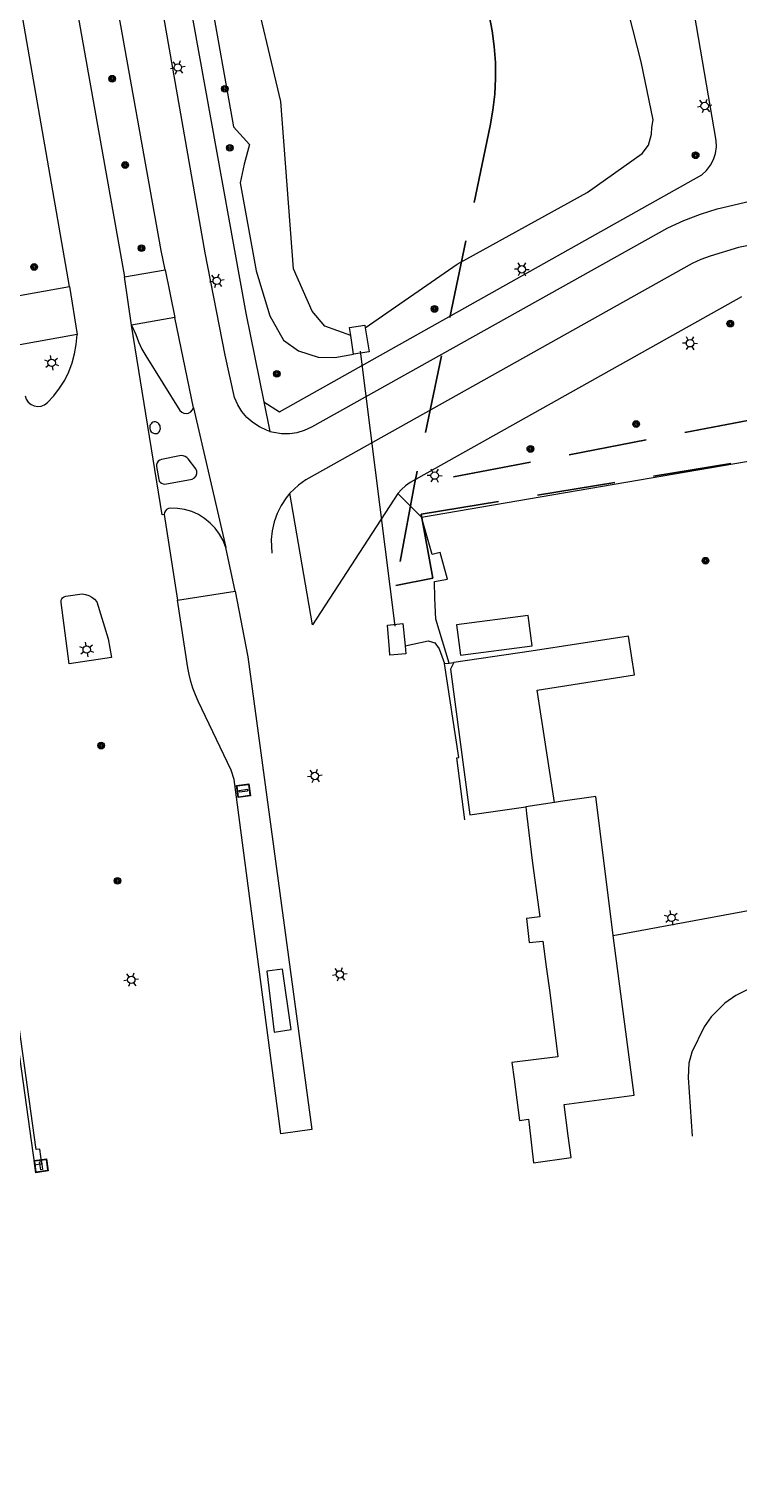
# Model space of a CAD drawing. Header units: metres. Extents: x 89872 to 94585, y 463299 to 469000.
# Tile 256 of 256: x 92496 to 92553, y 464460 to 464578. Entities that reach past the tile are written whole.
import ezdxf
from ezdxf.enums import TextEntityAlignment as Align

# ---------------------------------------------------------------- set-up
doc = ezdxf.new("R2010")
doc.units = ezdxf.units.M
doc.linetypes.add('HIDDEN', pattern=[9.525, 6.35, -3.175])
doc.layers.get('0').update_dxf_attribs({"linetype": 'CONTINUOUS'})
for name, color, linetype, lineweight in [('B-WE-GK-BESCHOEIING_DAMWAND-G', 251, 'CONTINUOUS', 13), ('B-WE-GR-BEPLANTING_CULTUUR-G', 251, 'CONTINUOUS', 13), ('B-WE-GR-BOOM-S', 251, 'CONTINUOUS', 13), ('B-WE-IE-TERREINAFSCHEIDING-G', 251, 'CONTINUOUS', 13), ('B-WE-KL-ET_LS_OV_LICHTMAST-S', 251, 'CONTINUOUS', 13), ('B-WE-KW-KUNSTWERK_DUIKER-G', 251, 'CONTINUOUS', 13), ('B-WE-OG-TOPOGRAFIE_BEBOUWING-GV', 251, 'CONTINUOUS', 13), ('B-WE-OG-TOPOGRAFIE_BEBOUWING_ABRI-GV', 251, 'CONTINUOUS', 13), ('B-WE-OG-TOPOGRAFIE_HUISNUMMER-T25', 251, 'CONTINUOUS', 13), ('B-WE-OG-TOPOGRAFIE_WATER-GV', 251, 'CONTINUOUS', 13), ('B-WE-VH-VERHARDING-GV', 251, 'CONTINUOUS', 13), ('B-WE-VW-PAAL_HALTE-S', 251, 'CONTINUOUS', 13), ('Percelen', 10, 'HIDDEN', 25)]:
    doc.layers.add(name, color=color, linetype=linetype, lineweight=lineweight)
doc.styles.get("Standard").update_dxf_attribs({"font": 'isocp.shx'})

# ---------------------------------------------------------------- blocks, each defined once
blk = doc.blocks.new('Q_HALTEPAAL')
for points in [[(-0.5, 0.5), (0.5, 0.5), (0.5, -0.5), (-0.5, -0.5)], [(-0.08, 0.33), (0.07, 0.33), (0.07, -0.33), (-0.08, -0.33)]]:
    blk.add_lwpolyline(points, close=True)
blk.add_lwpolyline([(-0.44, 0.46), (0.44, 0.46, -0.414214), (0.46, 0.44), (0.46, -0.44, -0.414214), (0.44, -0.46), (-0.44, -0.46, -0.414214), (-0.46, -0.44), (-0.46, 0.44), (-0.46, 0.44), (-0.46, 0.45), (-0.46, 0.45), (-0.46, 0.45), (-0.46, 0.45), (-0.46, 0.45), (-0.46, 0.45), (-0.46, 0.46), (-0.46, 0.46), (-0.46, 0.46), (-0.45, 0.46), (-0.45, 0.46), (-0.45, 0.46), (-0.45, 0.46), (-0.45, 0.46), (-0.45, 0.46), (-0.44, 0.46), (-0.44, 0.46)], format="xyb")
blk = doc.blocks.new('Q_LICHTMAST')
for points in [[(-0.26, 0.15), (-0.52, 0.3)], [(0, 0.3), (0, 0.6)], [(0.26, 0.15), (0.52, 0.3)], [(-0.26, -0.15), (-0.52, -0.3)], [(0, -0.3), (0, -0.6)], [(0.26, -0.15), (0.52, -0.3)]]:
    blk.add_lwpolyline(points)
blk.add_circle((0, 0), 0.3)
blk = doc.blocks.new('Q_BOOM')
for radius in [0.27, 0.18, 0.09]:
    blk.add_circle((0, 0), radius)

msp = doc.modelspace()

# ---------------------------------------------------------------- linework, layer by layer
at = {"layer": 'B-WE-GK-BESCHOEIING_DAMWAND-G'}
msp.add_line((92526.16, 464528.26), (92528.02, 464528.68), dxfattribs=at)
at = {"layer": 'B-WE-GR-BEPLANTING_CULTUUR-G'}
msp.add_line((92527.5, 464538.69), (92525.57, 464540.59), dxfattribs=at)
msp.add_lwpolyline([(92511.34, 464627.52), (92508.09, 464627.29), (92506.5, 464626.69), (92504.39, 464625.73), (92503.76, 464624.49), (92503.59, 464622.9), (92503.69, 464621.36), (92504.21, 464619.61), (92505.3, 464618.31), (92505.88, 464617.02), (92505.62, 464615.92), (92505.04, 464614.88), (92504.52, 464613.79), (92512.27, 464570.31), (92513.57, 464568.88), (92513.12, 464567.28), (92512.8, 464565.76), (92514.09, 464558.65), (92515.21, 464554.99), (92516.32, 464553.03), (92517.52, 464552.16), (92519.11, 464551.65), (92520.48, 464551.63), (92521.98, 464551.88)], dxfattribs=at)
at = {"layer": 'B-WE-IE-TERREINAFSCHEIDING-G'}
for p, q in [((92527.5, 464538.69), (92555.74, 464543.52)), ((92529.72, 464526.87), (92530.12, 464526.92))]:
    msp.add_line(p, q, dxfattribs=at)
for points in [[(92522.93, 464554.03), (92523.24, 464552.08), (92521.98, 464551.88)], [(92528.58, 464532.12), (92528.54, 464533.48), (92529.6, 464533.66), (92529, 464535.83), (92528.36, 464535.66), (92527.5, 464538.69)]]:
    msp.add_lwpolyline(points, dxfattribs=at)
at = {"layer": 'B-WE-KW-KUNSTWERK_DUIKER-G'}
msp.add_line((92525.35, 464529.86), (92522.55, 464552.14), dxfattribs=at)
at = {"layer": 'B-WE-OG-TOPOGRAFIE_BEBOUWING-GV'}
msp.add_line((92538.26, 464515.57), (92535.95, 464515.23), dxfattribs=at)
for points in [[(92530.32, 464529.96), (92530.65, 464527.5), (92536.45, 464528.27), (92536.12, 464530.73), (92530.32, 464529.96)], [(92538.26, 464515.57), (92536.85, 464524.67), (92544.75, 464525.9), (92544.26, 464529.05), (92536.36, 464527.82), (92530.12, 464526.92)], [(92530.12, 464526.92), (92529.84, 464526.37), (92531.35, 464514.99), (92531.41, 464514.56), (92535.95, 464515.23)], [(92543.02, 464504.8), (92541.6, 464516.06), (92538.76, 464515.64), (92538.26, 464515.57)], [(92535.95, 464515.23), (92536, 464514.67), (92536.49, 464510.66), (92537.07, 464506.31), (92536, 464506.18), (92536.2, 464504.22), (92537.32, 464504.35), (92537.59, 464502.27), (92537.88, 464500.18), (92538.53, 464494.98), (92534.81, 464494.5), (92534.99, 464493.15), (92535.42, 464489.82), (92536.16, 464489.91), (92536.21, 464489.5), (92536.55, 464486.38), (92539.6, 464486.81), (92539.38, 464488.57)], [(92539.38, 464488.57), (92539.05, 464491.11), (92544.72, 464491.86), (92543.02, 464504.8)]]:
    msp.add_lwpolyline(points, dxfattribs=at)
at = {"layer": 'B-WE-OG-TOPOGRAFIE_BEBOUWING_ABRI-GV'}
msp.add_lwpolyline([(92516.24, 464502.06), (92514.97, 464501.91), (92515.57, 464496.97), (92516.93, 464497.18), (92516.24, 464502.06)], dxfattribs=at)
at = {"layer": 'B-WE-OG-TOPOGRAFIE_WATER-GV'}
for p, q in [((92521.98, 464551.88), (92521.76, 464553.4)), ((92529.35, 464526.82), (92529.72, 464526.87))]:
    msp.add_line(p, q, dxfattribs=at)
for points in [[(92521.76, 464553.4), (92519.66, 464554.15), (92518.63, 464555.38), (92517.12, 464558.81), (92516.1, 464572.35), (92513.59, 464582.97), (92510.72, 464603.42), (92509.21, 464611.11), (92509.04, 464617.56), (92508.29, 464622.13), (92509.16, 464624.25), (92510.25, 464625.32), (92511.29, 464625.57)], [(92522.93, 464554.03), (92530.39, 464559.17), (92540.92, 464564.98), (92545.37, 464568.13), (92545.86, 464568.83), (92546.11, 464569.71), (92546.14, 464570.26), (92546.25, 464570.86), (92545.29, 464575.57), (92543.6, 464582.15)], [(92521.76, 464553.4), (92521.67, 464554.06), (92522.89, 464554.24), (92522.93, 464554.03)], [(92529.72, 464526.87), (92528.64, 464530.43), (92528.58, 464532.12)], [(92524.9, 464527.97), (92524.73, 464529.94), (92525.98, 464530.08), (92526.16, 464528.26)], [(92526.16, 464528.26), (92526.22, 464527.61), (92524.94, 464527.5), (92524.9, 464527.97)], [(92528.02, 464528.68), (92528.57, 464528.5), (92528.91, 464528.01), (92529.35, 464526.82)], [(92531.01, 464514.18), (92530.35, 464519.19), (92530.51, 464519.21), (92529.35, 464526.82)], [(92610.86, 464511.85), (92604.9, 464511.08), (92586.63, 464508.57), (92577.77, 464506.92), (92564.71, 464503.73), (92556.73, 464501.47), (92554.12, 464500.52), (92552.95, 464499.94), (92552.05, 464499.33), (92550.96, 464498.22), (92550.38, 464497.39), (92549.39, 464495.35), (92549.14, 464494.46), (92549.08, 464493.3), (92549.42, 464488.55)]]:
    msp.add_lwpolyline(points, dxfattribs=at)
at = {"layer": 'B-WE-VH-VERHARDING-GV'}
for p, q in [((92498.99, 464557.37), (92494.5, 464583.17)), ((92503.45, 464558.14), (92506.72, 464558.71)), ((92506.72, 464558.71), (92507.51, 464554.86)), ((92494.01, 464556.47), (92498.99, 464557.37)), ((92498.99, 464557.37), (92499.61, 464553.48)), ((92504, 464554.25), (92503.45, 464558.14)), ((92507.51, 464554.86), (92504, 464554.25)), ((92509.02, 464547.53), (92507.51, 464554.86)), ((92499.61, 464553.48), (92494.68, 464552.59)), ((92514.73, 464548.03), (92515.21, 464545.62)), ((92509.02, 464547.53), (92511.64, 464536.24)), ((92508.93, 464541.77), (92509.11, 464541.87)), ((92518.66, 464529.96), (92516.82, 464540.64)), ((92525.57, 464540.59), (92518.66, 464529.96)), ((92506.66, 464538.91), (92507.74, 464531.95)), ((92512.39, 464532.7), (92511.64, 464536.24)), ((92507.74, 464531.95), (92512.39, 464532.7)), ((92498.95, 464526.81), (92498.3, 464531.76)), ((92508.58, 464526.49), (92507.74, 464531.95)), ((92502.11, 464528.84), (92502.4, 464527.32)), ((92502.4, 464527.32), (92498.95, 464526.81)), ((92546.66, 464505.48), (92561.52, 464508.24)), ((92543.02, 464504.8), (92546.66, 464505.48)), ((92518.62, 464489.09), (92516.09, 464488.73))]:
    msp.add_line(p, q, dxfattribs=at)
for points in [[(92515.21, 464545.62), (92515.54, 464545.56), (92516.16, 464545.46), (92516.79, 464545.46), (92517.42, 464545.55), (92518.02, 464545.73), (92518.6, 464546), (92547.43, 464562.13), (92548.74, 464562.72), (92550.08, 464563.24), (92551.44, 464563.67), (92554.08, 464564.29), (92595.62, 464571.14), (92596.49, 464571.42), (92597.34, 464571.78), (92598.15, 464572.22), (92598.91, 464572.75), (92599.61, 464573.34), (92600.25, 464574.01), (92600.82, 464574.73), (92601.53, 464575.91), (92611.18, 464598.45)], [(92614.2, 464596.6), (92604.73, 464574.5), (92604.21, 464573.53), (92603.61, 464572.61), (92602.92, 464571.75), (92602.17, 464570.95), (92601.35, 464570.22), (92600.47, 464569.57), (92599.53, 464568.99), (92598.55, 464568.5), (92597.53, 464568.09), (92596.48, 464567.77), (92555.18, 464560.93), (92553.17, 464560.52), (92550.87, 464559.83), (92550.12, 464559.55), (92549.4, 464559.22), (92518.12, 464541.72), (92517.53, 464541.29), (92516.82, 464540.64)], [(92512.36, 464548.37), (92511.59, 464551.81), (92509.97, 464560.11), (92505.02, 464588.33)], [(92507.24, 464588.71), (92507.61, 464586.59), (92513.27, 464555.2), (92514.73, 464548.03)], [(92506.72, 464558.71), (92506.4, 464560.29), (92502.43, 464582.45), (92502.08, 464584.47)], [(92498.89, 464583.86), (92499.16, 464582.29), (92503.45, 464558.14)], [(92514.73, 464548.03), (92516, 464547.22), (92550.19, 464566.42), (92550.58, 464566.77), (92550.9, 464567.19), (92551.15, 464567.65), (92551.31, 464568.15), (92551.38, 464568.67), (92551.36, 464569.19), (92548.97, 464583.07)], [(92553.41, 464556.54), (92526.58, 464541.48), (92526.19, 464541.23), (92525.86, 464540.93), (92525.57, 464540.59)], [(92506.66, 464538.91), (92506.5, 464538.87), (92504, 464554.25)], [(92504, 464554.25), (92504.35, 464553.49), (92504.57, 464552.88), (92504.84, 464552.3), (92505.16, 464551.74), (92507.93, 464547.32), (92508.07, 464547.19), (92508.25, 464547.11), (92508.44, 464547.09), (92508.63, 464547.12), (92508.8, 464547.21), (92508.93, 464547.35), (92509.02, 464547.53)], [(92495.39, 464548.51), (92495.48, 464548.24), (92495.65, 464548), (92495.87, 464547.81), (92496.13, 464547.69), (92496.42, 464547.65), (92496.7, 464547.68), (92496.97, 464547.79), (92497.2, 464547.97), (92497.73, 464548.52), (92498.19, 464549.13), (92498.6, 464549.78), (92498.94, 464550.47), (92499.2, 464551.18), (92499.4, 464551.92), (92499.52, 464552.68), (92499.61, 464553.48)], [(92515.21, 464545.62), (92514.93, 464545.74), (92514.36, 464546), (92513.83, 464546.35), (92513.36, 464546.77), (92512.95, 464547.25), (92512.62, 464547.79), (92512.36, 464548.37)], [(92506.08, 464545.46), (92506.17, 464545.52), (92506.24, 464545.59), (92506.29, 464545.68), (92506.33, 464545.78), (92506.35, 464545.88), (92506.34, 464545.98), (92506.32, 464546.08), (92506.27, 464546.17), (92506.21, 464546.25), (92506.13, 464546.32), (92506.04, 464546.37), (92505.94, 464546.4), (92505.84, 464546.41), (92505.74, 464546.37), (92505.66, 464546.32), (92505.59, 464546.25), (92505.53, 464546.16), (92505.5, 464546.07), (92505.48, 464545.97), (92505.48, 464545.87), (92505.51, 464545.77), (92505.55, 464545.68), (92505.61, 464545.6), (92505.69, 464545.53), (92505.78, 464545.49), (92505.88, 464545.46), (92505.98, 464545.45), (92506.08, 464545.46)], [(92509.11, 464541.87), (92509.24, 464542.02), (92509.31, 464542.21), (92509.31, 464542.42), (92509.23, 464542.61), (92508.59, 464543.4), (92508.48, 464543.52), (92508.35, 464543.6), (92508.2, 464543.66), (92508.05, 464543.68), (92507.89, 464543.66), (92506.43, 464543.36), (92506.29, 464543.31), (92506.16, 464543.21), (92506.08, 464543.09), (92506.03, 464542.94), (92506.03, 464542.79), (92506.22, 464541.74), (92506.26, 464541.61), (92506.33, 464541.51), (92506.44, 464541.43), (92506.57, 464541.38), (92506.7, 464541.37), (92508.93, 464541.77)], [(92516.82, 464540.64), (92516.53, 464540.24), (92516.13, 464539.64), (92515.81, 464538.98), (92515.56, 464538.3), (92515.41, 464537.59), (92515.33, 464536.87), (92515.38, 464535.78)], [(92511.64, 464536.24), (92511.43, 464536.79), (92511.14, 464537.31), (92510.79, 464537.79), (92510.39, 464538.21), (92509.92, 464538.59), (92509.42, 464538.9), (92508.88, 464539.14), (92508.31, 464539.31), (92507.73, 464539.4), (92507.14, 464539.42), (92506.99, 464539.39), (92506.85, 464539.31), (92506.75, 464539.2), (92506.68, 464539.06), (92506.66, 464538.91)], [(92512.39, 464532.7), (92513.44, 464527.38), (92518.62, 464489.09)], [(92498.3, 464531.76), (92498.32, 464531.96), (92498.36, 464532.06), (92498.42, 464532.14), (92498.5, 464532.21), (92498.6, 464532.26), (92498.7, 464532.29), (92500, 464532.47), (92500.28, 464532.43), (92500.55, 464532.35), (92500.79, 464532.21), (92501.01, 464532.04), (92501.19, 464531.82), (92502.11, 464528.84)], [(92496.45, 464486.27), (92496.75, 464486.31), (92496.58, 464487.5), (92496.29, 464487.46), (92490.63, 464528.07), (92490.33, 464528.04), (92496.15, 464486.23), (92496.45, 464486.27)], [(92516.09, 464488.73), (92512.31, 464517.43), (92512.09, 464518.18), (92509.41, 464523.78), (92509.18, 464524.3), (92508.98, 464524.84), (92508.82, 464525.38), (92508.68, 464525.93), (92508.58, 464526.49)]]:
    msp.add_lwpolyline(points, dxfattribs=at)
at = {"layer": 'Percelen'}
for p, q in [((92555.04, 464546.73), (92526.92, 464541.35)), ((92526.92, 464541.35), (92525.41, 464533.15))]:
    msp.add_line(p, q, dxfattribs=at)
for points in [[(92529.16, 464587.5), (92529.43, 464587.08), (92529.87, 464586.41), (92530.56, 464585.32), (92531.19, 464584.19), (92531.74, 464583.02), (92532.22, 464581.82), (92532.63, 464580.6), (92532.96, 464579.35), (92533.21, 464578.09), (92533.38, 464576.81), (92533.48, 464575.52), (92533.49, 464574.23), (92533.43, 464572.94), (92533.28, 464571.66), (92533.06, 464570.38), (92526.92, 464541.35)], [(92525.41, 464533.15), (92528.42, 464533.75), (92527.47, 464538.94), (92555.6, 464543.52), (92555.04, 464546.73)]]:
    msp.add_lwpolyline(points, dxfattribs=at)

# ---------------------------------------------------------------- block references
at = {"layer": 'B-WE-GR-BOOM-S'}
for p, rotation in [((92502.44, 464574.2), 100.1482083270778), ((92511.56, 464573.38), 100.1071103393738), ((92511.97, 464568.6), 100.2166638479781), ((92549.69, 464568), 62.21086630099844), ((92503.49, 464567.21), 100.0600960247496), ((92504.81, 464560.48), 100.1482083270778), ((92496.13, 464558.95), 10.23898345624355), ((92528.54, 464555.55), 29.31342649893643), ((92552.5, 464554.36), 99.83575821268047), ((92515.78, 464550.3), 101.5343072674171), ((92544.87, 464546.23), 9.710906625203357), ((92536.31, 464544.21), 29.30581964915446), ((92550.49, 464535.16), 100.4175101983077), ((92501.55, 464520.18), 97.45583155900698), ((92502.88, 464509.22), 97.45583155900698)]:
    msp.add_blockref('Q_BOOM', p, dxfattribs=dict(at, rotation=rotation))
at = {"layer": 'B-WE-KL-ET_LS_OV_LICHTMAST-S'}
for p, rotation in [((92507.76, 464575.11), 99.95121416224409), ((92550.42, 464571.99), 99.78793508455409), ((92510.91, 464557.83), 101.0560306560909), ((92535.62, 464558.76), 29.31342649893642), ((92549.24, 464552.77), 29.30581964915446), ((92497.54, 464551.18), 69.4790409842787), ((92528.56, 464542.05), 29.30581964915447), ((92500.38, 464527.96), 8.45042058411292), ((92518.85, 464517.72), 97.75570770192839), ((92547.73, 464506.23), 10.51854710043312), ((92520.88, 464501.65), 97.75570770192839), ((92503.99, 464501.21), 97.45583155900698)]:
    msp.add_blockref('Q_LICHTMAST', p, dxfattribs=dict(at, rotation=rotation))
at = {"layer": 'B-WE-VW-PAAL_HALTE-S'}
for p, rotation in [((92513.07, 464516.53), 97.50530823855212), ((92496.69, 464486.15), 7.859841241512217)]:
    msp.add_blockref('Q_HALTEPAAL', p, dxfattribs=dict(at, rotation=rotation))

# ---------------------------------------------------------------- texts
at = {"layer": 'B-WE-OG-TOPOGRAFIE_HUISNUMMER-T25'}
for s, rotation, p in [('5-6', 7.4, (92542.26, 464502.89)), ('6A', 8.2, (92549.01, 464460.46))]:
    msp.add_text(s, height=0.0025, rotation=rotation, dxfattribs=at).set_placement(p, align=Align.MIDDLE)

doc.saveas('drawing.dxf')
